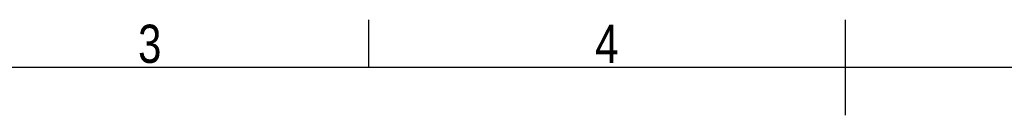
# Model space of a CAD drawing. Header units: millimetres. Extents: x 0 to 420, y 0 to 297.
# Tile 22 of 27: x 120 to 227, y 287 to 297. Entities that reach past the tile are written whole.
import ezdxf

# ---------------------------------------------------------------- set-up
doc = ezdxf.new("R2010")
doc.units = ezdxf.units.MM
doc.layers.add('CARTIGLIO', color=140, linetype='Continuous')
doc.styles.add('SLDTEXTSTYLE2', font='TXT', dxfattribs={"width": 0.821468})

msp = doc.modelspace()

# ---------------------------------------------------------------- linework, layer by layer
at = {"layer": 'CARTIGLIO', "linetype": 'Continuous'}
for p, q in [((158.2616, 291.8226), (158.2616, 296.9968)), ((210.0038, 286.6484), (210.0038, 296.9968)), ((414.8274, 291.8226), (5.1801, 291.8226))]:
    msp.add_line(p, q, dxfattribs=at)

# ---------------------------------------------------------------- texts
at = {"layer": 'CARTIGLIO', "char_height": 4.1394, "attachment_point": 2, "style": 'SLDTEXTSTYLE2'}
for s, insert in [('3', (134.4919, 296.4629)), ('4', (184.089, 296.4629))]:
    msp.add_mtext(s, dxfattribs=dict(at, insert=insert))

doc.saveas('drawing.dxf')
